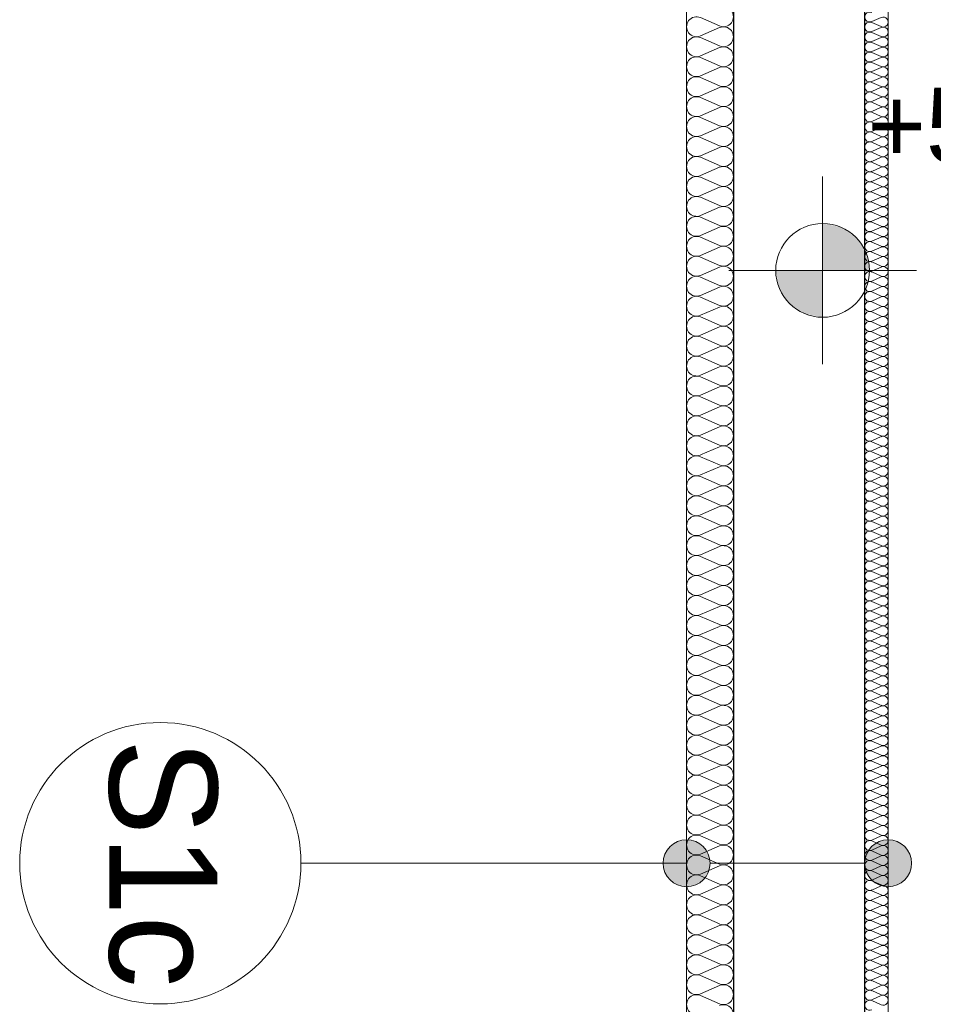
# Model space of a CAD drawing. Header units: inches. Extents: x -515158 to -470211, y -1887 to 84268.
# Tile 80 of 102: x -500625 to -498676, y 74894 to 76994. Entities that reach past the tile are written whole.
import ezdxf

# ---------------------------------------------------------------- set-up
doc = ezdxf.new("R2010")
doc.units = ezdxf.units.IN
doc.header["$MEASUREMENT"] = 0
for name, color, linetype, lineweight in [('#podkład', 252, 'Continuous', 9), ('Arch ocieplenie_Nr_Pióra__9', 252, 'Continuous', 9), ('Arch opisy_Nr_Pióra__1', 252, 'Continuous', 25), ('Arch opisy_Nr_Pióra__21', 252, 'Continuous', 9), ('Arch wykończenie_Nr_Pióra__3', 252, 'Continuous', 18), ('INWENT RZĘDNE_Nr_Pióra__21', 252, 'Continuous', 9), ('INWENT.ŚCIANY_Nr_Pióra__1', 252, 'Continuous', 25)]:
    doc.layers.add(name, color=color, linetype=linetype, lineweight=lineweight)
for name, color, linetype in [('Arch ocieplenie', 252, 'Continuous'), ('Arch opisy', 252, 'Continuous'), ('INWENT RZĘDNE', 252, 'Continuous')]:
    doc.layers.add(name, color=color, linetype=linetype)
doc.styles.add('GENERATED_STYLE_3', font='txt')
doc.styles.add('GENERATED_STYLE_7', font='txt')

# ---------------------------------------------------------------- blocks, each defined once
blk = doc.blocks.new('Linia_156', base_point=(-497708.3, 76395.6))
at = {"layer": 'Arch opisy_Nr_Pióra__21', "linetype": 'Continuous'}
for points in [[(-498088.3, 76395.6), (-498092.1, 76414.8), (-498103, 76431), (-498119.2, 76441.8), (-498138.3, 76445.6), (-498157.5, 76441.8), (-498173.7, 76431), (-498184.5, 76414.8), (-498188.3, 76395.6), (-498184.5, 76376.5), (-498173.7, 76360.3), (-498157.5, 76349.4), (-498138.3, 76345.6), (-498119.2, 76349.4), (-498103, 76360.3), (-498092.1, 76376.5)], [(-497658.3, 76395.6), (-497662.1, 76414.8), (-497673, 76431), (-497689.2, 76441.8), (-497708.3, 76445.6), (-497727.5, 76441.8), (-497743.7, 76431), (-497754.5, 76414.8), (-497758.3, 76395.6), (-497754.5, 76376.5), (-497743.7, 76360.3), (-497727.5, 76349.4), (-497708.3, 76345.6), (-497689.2, 76349.4), (-497673, 76360.3), (-497662.1, 76376.5)]]:
    blk.add_hatch(color=256, dxfattribs=at).paths.add_polyline_path(points, flags=0)
blk.add_line((-497758.3, 76395.6), (-498088.3, 76395.6), dxfattribs=at)
for centre in [(-498138.3, 76395.6), (-497708.3, 76395.6)]:
    blk.add_circle(centre, 50, dxfattribs=at)
blk = doc.blocks.new('Linia_155', base_point=(-498138.3, 76395.6))
at = {"layer": 'Arch opisy_Nr_Pióra__21', "linetype": 'Continuous'}
blk.add_line((-498138.3, 76395.6), (-498960.9, 76395.6), dxfattribs=at)
blk.add_circle((-499260.9, 76395.6), 300, dxfattribs=at)
blk = doc.blocks.new('Koty wysokościowe_34', base_point=(-497848.1, 77659.9))
at = {"layer": 'INWENT RZĘDNE_Nr_Pióra__21', "linetype": 'Continuous'}
for points in [[(-497848.1, 77659.9), (-497748.1, 77659.9), (-497755.7, 77698.2), (-497777.4, 77730.6), (-497809.8, 77752.3), (-497848.1, 77759.9)], [(-497848.1, 77659.9), (-497948.1, 77659.9), (-497940.5, 77621.7), (-497918.8, 77589.2), (-497886.3, 77567.5), (-497848.1, 77559.9)]]:
    blk.add_hatch(color=256, dxfattribs=at).paths.add_polyline_path(points, flags=0)
for p, q in [((-497848.1, 77459.9), (-497848.1, 77859.9)), ((-498048.1, 77659.9), (-497648.1, 77659.9))]:
    blk.add_line(p, q, dxfattribs=at)
blk.add_circle((-497848.1, 77659.9), 100, dxfattribs=at)
at = {"layer": 'INWENT RZĘDNE_Nr_Pióra__21', "insert": (-497752.7, 77859.9), "char_height": 160, "attachment_point": 7, "style": 'GENERATED_STYLE_3'}
blk.add_mtext('{+5,14}', dxfattribs=at)
blk = doc.blocks.new('Izolacja cieplna 14_216', base_point=(-498038.3, 79647.6))
at = {"layer": 'Arch ocieplenie_Nr_Pióra__9', "linetype": 'Continuous'}
for p, q in [((-498108.5, 78198.9), (-498068.1, 78181.2)), ((-498068.1, 78177.6), (-498108.5, 78159.9)), ((-498108.5, 78156.3), (-498068.1, 78138.6)), ((-498068.1, 78135), (-498108.5, 78117.3)), ((-498108.5, 78113.8), (-498068.1, 78096)), ((-498068.1, 78092.5), (-498108.5, 78074.8)), ((-498108.5, 78071.2), (-498068.1, 78053.5)), ((-498068.1, 78049.9), (-498108.5, 78032.2)), ((-498108.5, 78028.6), (-498068.1, 78010.9)), ((-498068.1, 78007.4), (-498108.5, 77989.7)), ((-498108.5, 77986.1), (-498068.1, 77968.4)), ((-498068.1, 77964.8), (-498108.5, 77947.1)), ((-498108.5, 77943.5), (-498068.1, 77925.8)), ((-498068.1, 77922.2), (-498108.5, 77904.5)), ((-498108.5, 77901), (-498068.1, 77883.3)), ((-498068.1, 77879.7), (-498108.5, 77862)), ((-498108.5, 77858.4), (-498068.1, 77840.7)), ((-498068.1, 77837.1), (-498108.5, 77819.4)), ((-498108.5, 77815.8), (-498068.1, 77798.1)), ((-498068.1, 77794.6), (-498108.5, 77776.9)), ((-498108.5, 77773.3), (-498068.1, 77755.6)), ((-498068.1, 77752), (-498108.5, 77734.3)), ((-498108.5, 77730.7), (-498068.1, 77713)), ((-498068.1, 77709.4), (-498108.5, 77691.7)), ((-498108.5, 77688.2), (-498068.1, 77670.5)), ((-498068.1, 77666.9), (-498108.5, 77649.2)), ((-498108.5, 77645.6), (-498068.1, 77627.9)), ((-498068.1, 77624.3), (-498108.5, 77606.6)), ((-498108.5, 77603.1), (-498068.1, 77585.3)), ((-498068.1, 77581.8), (-498108.5, 77564.1)), ((-498108.5, 77560.5), (-498068.1, 77542.8)), ((-498068.1, 77539.2), (-498108.5, 77521.5)), ((-498108.5, 77517.9), (-498068.1, 77500.2)), ((-498068.1, 77496.7), (-498108.5, 77479)), ((-498108.5, 77475.4), (-498068.1, 77457.7)), ((-498068.1, 77454.1), (-498108.5, 77436.4)), ((-498108.5, 77432.8), (-498068.1, 77415.1)), ((-498068.1, 77411.5), (-498108.5, 77393.8)), ((-498108.5, 77390.3), (-498068.1, 77372.6)), ((-498068.1, 77369), (-498108.5, 77351.3)), ((-498108.5, 77347.7), (-498068.1, 77330)), ((-498068.1, 77326.4), (-498108.5, 77308.7)), ((-498108.5, 77305.1), (-498068.1, 77287.4)), ((-498068.1, 77283.9), (-498108.5, 77266.2)), ((-498108.5, 77262.6), (-498068.1, 77244.9)), ((-498068.1, 77241.3), (-498108.5, 77223.6)), ((-498108.5, 77220), (-498068.1, 77202.3)), ((-498068.1, 77198.8), (-498108.5, 77181)), ((-498108.5, 77177.5), (-498068.1, 77159.8)), ((-498068.1, 77156.2), (-498108.5, 77138.5)), ((-498108.5, 77134.9), (-498068.1, 77117.2)), ((-498068.1, 77113.6), (-498108.5, 77095.9)), ((-498108.5, 77092.4), (-498068.1, 77074.7)), ((-498068.1, 77071.1), (-498108.5, 77053.4)), ((-498108.5, 77049.8), (-498068.1, 77032.1)), ((-498068.1, 77028.5), (-498108.5, 77010.8)), ((-498108.5, 77007.2), (-498068.1, 76989.5)), ((-498068.1, 76986), (-498108.5, 76968.3)), ((-498108.5, 76964.7), (-498068.1, 76947)), ((-498068.1, 76943.4), (-498108.5, 76925.7)), ((-498108.5, 76922.1), (-498068.1, 76904.4)), ((-498068.1, 76900.8), (-498108.5, 76883.1)), ((-498108.5, 76879.6), (-498068.1, 76861.9)), ((-498068.1, 76858.3), (-498108.5, 76840.6)), ((-498108.5, 76837), (-498068.1, 76819.3)), ((-498068.1, 76815.7), (-498108.5, 76798)), ((-498108.5, 76794.4), (-498068.1, 76776.7)), ((-498068.1, 76773.2), (-498108.5, 76755.5)), ((-498108.5, 76751.9), (-498068.1, 76734.2)), ((-498068.1, 76730.6), (-498108.5, 76712.9)), ((-498108.5, 76709.3), (-498068.1, 76691.6)), ((-498068.1, 76688.1), (-498108.5, 76670.4)), ((-498108.5, 76666.8), (-498068.1, 76649.1)), ((-498068.1, 76645.5), (-498108.5, 76627.8)), ((-498108.5, 76624.2), (-498068.1, 76606.5)), ((-498068.1, 76602.9), (-498108.5, 76585.2)), ((-498108.5, 76581.7), (-498068.1, 76564)), ((-498068.1, 76560.4), (-498108.5, 76542.7)), ((-498108.5, 76539.1), (-498068.1, 76521.4)), ((-498068.1, 76517.8), (-498108.5, 76500.1)), ((-498108.5, 76496.5), (-498068.1, 76478.8)), ((-498068.1, 76475.3), (-498108.5, 76457.6)), ((-498108.5, 76454), (-498068.1, 76436.3)), ((-498068.1, 76432.7), (-498108.5, 76415)), ((-498108.5, 76411.4), (-498068.1, 76393.7)), ((-498068.1, 76390.1), (-498108.5, 76372.4)), ((-498108.5, 76368.9), (-498068.1, 76351.2)), ((-498068.1, 76347.6), (-498108.5, 76329.9)), ((-498108.5, 76326.3), (-498068.1, 76308.6)), ((-498068.1, 76305), (-498108.5, 76287.3)), ((-498108.5, 76283.8), (-498068.1, 76266)), ((-498068.1, 76262.5), (-498108.5, 76244.8)), ((-498108.5, 76241.2), (-498068.1, 76223.5)), ((-498068.1, 76219.9), (-498108.5, 76202.2)), ((-498108.5, 76198.6), (-498068.1, 76180.9)), ((-498068.1, 76177.4), (-498108.5, 76159.7)), ((-498108.5, 76156.1), (-498068.1, 76138.4)), ((-498068.1, 76134.8), (-498108.5, 76117.1)), ((-498108.5, 76113.5), (-498068.1, 76095.8))]:
    blk.add_line(p, q, dxfattribs=at)
for centre, start_param, end_param in [((-498059.6, 78200.7), 5.870392, 9.837571), ((-498117.1, 78179.4), 2.728799, 6.695979), ((-498059.6, 78158.1), 5.870392, 9.837571), ((-498117.1, 78136.8), 2.728799, 6.695979), ((-498059.6, 78115.5), 5.870392, 9.837571), ((-498117.1, 78094.3), 2.728799, 6.695979), ((-498059.6, 78073), 5.870392, 9.837571), ((-498117.1, 78051.7), 2.728799, 6.695979), ((-498059.6, 78030.4), 5.870392, 9.837571), ((-498117.1, 78009.1), 2.728799, 6.695979), ((-498059.6, 77987.9), 5.870392, 9.837571), ((-498117.1, 77966.6), 2.728799, 6.695979), ((-498059.6, 77945.3), 5.870392, 9.837571), ((-498117.1, 77924), 2.728799, 6.695979), ((-498059.6, 77902.7), 5.870392, 9.837571), ((-498117.1, 77881.5), 2.728799, 6.695979), ((-498059.6, 77860.2), 5.870392, 9.837571), ((-498117.1, 77838.9), 2.728799, 6.695979), ((-498059.6, 77817.6), 5.870392, 9.837571), ((-498117.1, 77796.4), 2.728799, 6.695979), ((-498059.6, 77775.1), 5.870392, 9.837571), ((-498117.1, 77753.8), 2.728799, 6.695979), ((-498059.6, 77732.5), 5.870392, 9.837571), ((-498117.1, 77711.2), 2.728799, 6.695979), ((-498059.6, 77690), 5.870392, 9.837571), ((-498117.1, 77668.7), 2.728799, 6.695979), ((-498059.6, 77647.4), 5.870392, 9.837571), ((-498117.1, 77626.1), 2.728799, 6.695979), ((-498059.6, 77604.8), 5.870392, 9.837571), ((-498117.1, 77583.6), 2.728799, 6.695979), ((-498059.6, 77562.3), 5.870392, 9.837571), ((-498117.1, 77541), 2.728799, 6.695979), ((-498059.6, 77519.7), 5.870392, 9.837571), ((-498117.1, 77498.4), 2.728799, 6.695979), ((-498059.6, 77477.2), 5.870392, 9.837571), ((-498117.1, 77455.9), 2.728799, 6.695979), ((-498059.6, 77434.6), 5.870392, 9.837571), ((-498117.1, 77413.3), 2.728799, 6.695979), ((-498059.6, 77392.1), 5.870392, 9.837571), ((-498117.1, 77370.8), 2.728799, 6.695979), ((-498059.6, 77349.5), 5.870392, 9.837571), ((-498117.1, 77328.2), 2.728799, 6.695979), ((-498059.6, 77306.9), 5.870392, 9.837571), ((-498117.1, 77285.7), 2.728799, 6.695979), ((-498059.6, 77264.4), 5.870392, 9.837571), ((-498117.1, 77243.1), 2.728799, 6.695979), ((-498059.6, 77221.8), 5.870392, 9.837571), ((-498117.1, 77200.5), 2.728799, 6.695979), ((-498059.6, 77179.3), 5.870392, 9.837571), ((-498117.1, 77158), 2.728799, 6.695979), ((-498059.6, 77136.7), 5.870392, 9.837571), ((-498117.1, 77115.4), 2.728799, 6.695979), ((-498059.6, 77094.1), 5.870392, 9.837571), ((-498117.1, 77072.9), 2.728799, 6.695979), ((-498059.6, 77051.6), 5.870392, 9.837571), ((-498117.1, 77030.3), 2.728799, 6.695979), ((-498059.6, 77009), 5.870392, 9.837571), ((-498117.1, 76987.7), 2.728799, 6.695979), ((-498059.6, 76966.5), 5.870392, 9.837571), ((-498117.1, 76945.2), 2.728799, 6.695979), ((-498059.6, 76923.9), 5.870392, 9.837571), ((-498117.1, 76902.6), 2.728799, 6.695979), ((-498059.6, 76881.4), 5.870392, 9.837571), ((-498117.1, 76860.1), 2.728799, 6.695979), ((-498059.6, 76838.8), 5.870392, 9.837571), ((-498117.1, 76817.5), 2.728799, 6.695979), ((-498059.6, 76796.2), 5.870392, 9.837571), ((-498117.1, 76775), 2.728799, 6.695979), ((-498059.6, 76753.7), 5.870392, 9.837571), ((-498117.1, 76732.4), 2.728799, 6.695979), ((-498059.6, 76711.1), 5.870392, 9.837571), ((-498117.1, 76689.8), 2.728799, 6.695979), ((-498059.6, 76668.6), 5.870392, 9.837571), ((-498117.1, 76647.3), 2.728799, 6.695979), ((-498059.6, 76626), 5.870392, 9.837571), ((-498117.1, 76604.7), 2.728799, 6.695979), ((-498059.6, 76583.4), 5.870392, 9.837571), ((-498117.1, 76562.2), 2.728799, 6.695979), ((-498059.6, 76540.9), 5.870392, 9.837571), ((-498117.1, 76519.6), 2.728799, 6.695979), ((-498059.6, 76498.3), 5.870392, 9.837571), ((-498117.1, 76477.1), 2.728799, 6.695979), ((-498059.6, 76455.8), 5.870392, 9.837571), ((-498117.1, 76434.5), 2.728799, 6.695979), ((-498059.6, 76413.2), 5.870392, 9.837571), ((-498117.1, 76391.9), 2.728799, 6.695979), ((-498059.6, 76370.7), 5.870392, 9.837571), ((-498117.1, 76349.4), 2.728799, 6.695979), ((-498059.6, 76328.1), 5.870392, 9.837571), ((-498117.1, 76306.8), 2.728799, 6.695979), ((-498059.6, 76285.5), 5.870392, 9.837571), ((-498117.1, 76264.3), 2.728799, 6.695979), ((-498059.6, 76243), 5.870392, 9.837571), ((-498117.1, 76221.7), 2.728799, 6.695979), ((-498059.6, 76200.4), 5.870392, 9.837571), ((-498117.1, 76179.1), 2.728799, 6.695979), ((-498059.6, 76157.9), 5.870392, 9.837571), ((-498117.1, 76136.6), 2.728799, 6.695979), ((-498059.6, 76115.3), 5.870392, 9.837571), ((-498117.1, 76094), 2.728799, 6.695979), ((-498059.6, 76072.7), 5.870392, 9.837571)]:
    blk.add_ellipse(centre, major_axis=(0, -21.3), ratio=0.999466, start_param=start_param, end_param=end_param, dxfattribs=at)
blk = doc.blocks.new('Izolacja cieplna 14_210', base_point=(-497758.3, 79647.6))
at = {"layer": 'Arch ocieplenie_Nr_Pióra__9', "linetype": 'Continuous'}
for p, q in [((-497723.2, 78199.3), (-497743.4, 78190.4)), ((-497743.4, 78188.6), (-497723.2, 78179.8)), ((-497723.2, 78178), (-497743.4, 78169.1)), ((-497743.4, 78167.3), (-497723.2, 78158.5)), ((-497723.2, 78156.7), (-497743.4, 78147.8)), ((-497743.4, 78146.1), (-497723.2, 78137.2)), ((-497723.2, 78135.4), (-497743.4, 78126.6)), ((-497743.4, 78124.8), (-497723.2, 78115.9)), ((-497723.2, 78114.1), (-497743.4, 78105.3)), ((-497743.4, 78103.5), (-497723.2, 78094.6)), ((-497723.2, 78092.8), (-497743.4, 78084)), ((-497743.4, 78082.2), (-497723.2, 78073.3)), ((-497723.2, 78071.6), (-497743.4, 78062.7)), ((-497743.4, 78060.9), (-497723.2, 78052.1)), ((-497723.2, 78050.3), (-497743.4, 78041.4)), ((-497743.4, 78039.6), (-497723.2, 78030.8)), ((-497723.2, 78029), (-497743.4, 78020.1)), ((-497743.4, 78018.3), (-497723.2, 78009.5)), ((-497723.2, 78007.7), (-497743.4, 77998.8)), ((-497743.4, 77997.1), (-497723.2, 77988.2)), ((-497723.2, 77986.4), (-497743.4, 77977.6)), ((-497743.4, 77975.8), (-497723.2, 77966.9)), ((-497723.2, 77965.1), (-497743.4, 77956.3)), ((-497743.4, 77954.5), (-497723.2, 77945.6)), ((-497723.2, 77943.8), (-497743.4, 77935)), ((-497743.4, 77933.2), (-497723.2, 77924.3)), ((-497723.2, 77922.6), (-497743.4, 77913.7)), ((-497743.4, 77911.9), (-497723.2, 77903.1)), ((-497723.2, 77901.3), (-497743.4, 77892.4)), ((-497743.4, 77890.6), (-497723.2, 77881.8)), ((-497723.2, 77880), (-497743.4, 77871.1)), ((-497743.4, 77869.3), (-497723.2, 77860.5)), ((-497723.2, 77858.7), (-497743.4, 77849.8)), ((-497743.4, 77848.1), (-497723.2, 77839.2)), ((-497723.2, 77837.4), (-497743.4, 77828.6)), ((-497743.4, 77826.8), (-497723.2, 77817.9)), ((-497723.2, 77816.1), (-497743.4, 77807.3)), ((-497743.4, 77805.5), (-497723.2, 77796.6)), ((-497723.2, 77794.8), (-497743.4, 77786)), ((-497743.4, 77784.2), (-497723.2, 77775.3)), ((-497723.2, 77773.5), (-497743.4, 77764.7)), ((-497743.4, 77762.9), (-497723.2, 77754.1)), ((-497723.2, 77752.3), (-497743.4, 77743.4)), ((-497743.4, 77741.6), (-497723.2, 77732.8)), ((-497723.2, 77731), (-497743.4, 77722.1)), ((-497743.4, 77720.3), (-497723.2, 77711.5)), ((-497723.2, 77709.7), (-497743.4, 77700.8)), ((-497743.4, 77699), (-497723.2, 77690.2)), ((-497723.2, 77688.4), (-497743.4, 77679.5)), ((-497743.4, 77677.8), (-497723.2, 77668.9)), ((-497723.2, 77667.1), (-497743.4, 77658.3)), ((-497743.4, 77656.5), (-497723.2, 77647.6)), ((-497723.2, 77645.8), (-497743.4, 77637)), ((-497743.4, 77635.2), (-497723.2, 77626.3)), ((-497723.2, 77624.5), (-497743.4, 77615.7)), ((-497743.4, 77613.9), (-497723.2, 77605)), ((-497723.2, 77603.3), (-497743.4, 77594.4)), ((-497743.4, 77592.6), (-497723.2, 77583.8)), ((-497723.2, 77582), (-497743.4, 77573.1)), ((-497743.4, 77571.3), (-497723.2, 77562.5)), ((-497723.2, 77560.7), (-497743.4, 77551.8)), ((-497743.4, 77550), (-497723.2, 77541.2)), ((-497723.2, 77539.4), (-497743.4, 77530.5)), ((-497743.4, 77528.8), (-497723.2, 77519.9)), ((-497723.2, 77518.1), (-497743.4, 77509.3)), ((-497743.4, 77507.5), (-497723.2, 77498.6)), ((-497723.2, 77496.8), (-497743.4, 77488)), ((-497743.4, 77486.2), (-497723.2, 77477.3)), ((-497723.2, 77475.5), (-497743.4, 77466.7)), ((-497743.4, 77464.9), (-497723.2, 77456)), ((-497723.2, 77454.3), (-497743.4, 77445.4)), ((-497743.4, 77443.6), (-497723.2, 77434.8)), ((-497723.2, 77433), (-497743.4, 77424.1)), ((-497743.4, 77422.3), (-497723.2, 77413.5)), ((-497723.2, 77411.7), (-497743.4, 77402.8)), ((-497743.4, 77401), (-497723.2, 77392.2)), ((-497723.2, 77390.4), (-497743.4, 77381.5)), ((-497743.4, 77379.8), (-497723.2, 77370.9)), ((-497723.2, 77369.1), (-497743.4, 77360.3)), ((-497743.4, 77358.5), (-497723.2, 77349.6)), ((-497723.2, 77347.8), (-497743.4, 77339)), ((-497743.4, 77337.2), (-497723.2, 77328.3)), ((-497723.2, 77326.5), (-497743.4, 77317.7)), ((-497743.4, 77315.9), (-497723.2, 77307)), ((-497723.2, 77305.3), (-497743.4, 77296.4)), ((-497743.4, 77294.6), (-497723.2, 77285.8)), ((-497723.2, 77284), (-497743.4, 77275.1)), ((-497743.4, 77273.3), (-497723.2, 77264.5)), ((-497723.2, 77262.7), (-497743.4, 77253.8)), ((-497743.4, 77252), (-497723.2, 77243.2)), ((-497723.2, 77241.4), (-497743.4, 77232.5)), ((-497743.4, 77230.8), (-497723.2, 77221.9)), ((-497723.2, 77220.1), (-497743.4, 77211.3)), ((-497743.4, 77209.5), (-497723.2, 77200.6)), ((-497723.2, 77198.8), (-497743.4, 77190)), ((-497743.4, 77188.2), (-497723.2, 77179.3)), ((-497723.2, 77177.5), (-497743.4, 77168.7)), ((-497743.4, 77166.9), (-497723.2, 77158)), ((-497723.2, 77156.2), (-497743.4, 77147.4)), ((-497743.4, 77145.6), (-497723.2, 77136.8)), ((-497723.2, 77135), (-497743.4, 77126.1)), ((-497743.4, 77124.3), (-497723.2, 77115.5)), ((-497723.2, 77113.7), (-497743.4, 77104.8)), ((-497743.4, 77103), (-497723.2, 77094.2)), ((-497723.2, 77092.4), (-497743.4, 77083.5)), ((-497743.4, 77081.7), (-497723.2, 77072.9)), ((-497723.2, 77071.1), (-497743.4, 77062.2)), ((-497743.4, 77060.5), (-497723.2, 77051.6)), ((-497723.2, 77049.8), (-497743.4, 77041)), ((-497743.4, 77039.2), (-497723.2, 77030.3)), ((-497723.2, 77028.5), (-497743.4, 77019.7)), ((-497743.4, 77017.9), (-497723.2, 77009)), ((-497723.2, 77007.2), (-497743.4, 76998.4)), ((-497743.4, 76996.6), (-497723.2, 76987.7)), ((-497723.2, 76986), (-497743.4, 76977.1)), ((-497743.4, 76975.3), (-497723.2, 76966.5)), ((-497723.2, 76964.7), (-497743.4, 76955.8)), ((-497743.4, 76954), (-497723.2, 76945.2)), ((-497723.2, 76943.4), (-497743.4, 76934.5)), ((-497743.4, 76932.7), (-497723.2, 76923.9)), ((-497723.2, 76922.1), (-497743.4, 76913.2)), ((-497743.4, 76911.5), (-497723.2, 76902.6)), ((-497723.2, 76900.8), (-497743.4, 76892)), ((-497743.4, 76890.2), (-497723.2, 76881.3)), ((-497723.2, 76879.5), (-497743.4, 76870.7)), ((-497743.4, 76868.9), (-497723.2, 76860)), ((-497723.2, 76858.2), (-497743.4, 76849.4)), ((-497743.4, 76847.6), (-497723.2, 76838.7)), ((-497723.2, 76837), (-497743.4, 76828.1)), ((-497743.4, 76826.3), (-497723.2, 76817.5)), ((-497723.2, 76815.7), (-497743.4, 76806.8)), ((-497743.4, 76805), (-497723.2, 76796.2)), ((-497723.2, 76794.4), (-497743.4, 76785.5)), ((-497743.4, 76783.7), (-497723.2, 76774.9)), ((-497723.2, 76773.1), (-497743.4, 76764.2)), ((-497743.4, 76762.5), (-497723.2, 76753.6)), ((-497723.2, 76751.8), (-497743.4, 76743)), ((-497743.4, 76741.2), (-497723.2, 76732.3)), ((-497723.2, 76730.5), (-497743.4, 76721.7)), ((-497743.4, 76719.9), (-497723.2, 76711)), ((-497723.2, 76709.2), (-497743.4, 76700.4)), ((-497743.4, 76698.6), (-497723.2, 76689.7)), ((-497723.2, 76688), (-497743.4, 76679.1)), ((-497743.4, 76677.3), (-497723.2, 76668.5)), ((-497723.2, 76666.7), (-497743.4, 76657.8)), ((-497743.4, 76656), (-497723.2, 76647.2)), ((-497723.2, 76645.4), (-497743.4, 76636.5)), ((-497743.4, 76634.7), (-497723.2, 76625.9)), ((-497723.2, 76624.1), (-497743.4, 76615.2)), ((-497743.4, 76613.5), (-497723.2, 76604.6)), ((-497723.2, 76602.8), (-497743.4, 76594)), ((-497743.4, 76592.2), (-497723.2, 76583.3)), ((-497723.2, 76581.5), (-497743.4, 76572.7)), ((-497743.4, 76570.9), (-497723.2, 76562)), ((-497723.2, 76560.2), (-497743.4, 76551.4)), ((-497743.4, 76549.6), (-497723.2, 76540.7)), ((-497723.2, 76538.9), (-497743.4, 76530.1)), ((-497743.4, 76528.3), (-497723.2, 76519.5)), ((-497723.2, 76517.7), (-497743.4, 76508.8)), ((-497743.4, 76507), (-497723.2, 76498.2)), ((-497723.2, 76496.4), (-497743.4, 76487.5)), ((-497743.4, 76485.7), (-497723.2, 76476.9)), ((-497723.2, 76475.1), (-497743.4, 76466.2)), ((-497743.4, 76464.4), (-497723.2, 76455.6)), ((-497723.2, 76453.8), (-497743.4, 76444.9)), ((-497743.4, 76443.2), (-497723.2, 76434.3)), ((-497723.2, 76432.5), (-497743.4, 76423.7)), ((-497743.4, 76421.9), (-497723.2, 76413)), ((-497723.2, 76411.2), (-497743.4, 76402.4)), ((-497743.4, 76400.6), (-497723.2, 76391.7)), ((-497723.2, 76389.9), (-497743.4, 76381.1)), ((-497743.4, 76379.3), (-497723.2, 76370.4)), ((-497723.2, 76368.7), (-497743.4, 76359.8)), ((-497743.4, 76358), (-497723.2, 76349.2)), ((-497723.2, 76347.4), (-497743.4, 76338.5)), ((-497743.4, 76336.7), (-497723.2, 76327.9)), ((-497723.2, 76326.1), (-497743.4, 76317.2)), ((-497743.4, 76315.4), (-497723.2, 76306.6)), ((-497723.2, 76304.8), (-497743.4, 76295.9)), ((-497743.4, 76294.2), (-497723.2, 76285.3)), ((-497723.2, 76283.5), (-497743.4, 76274.7)), ((-497743.4, 76272.9), (-497723.2, 76264)), ((-497723.2, 76262.2), (-497743.4, 76253.4)), ((-497743.4, 76251.6), (-497723.2, 76242.7)), ((-497723.2, 76240.9), (-497743.4, 76232.1)), ((-497743.4, 76230.3), (-497723.2, 76221.4)), ((-497723.2, 76219.7), (-497743.4, 76210.8)), ((-497743.4, 76209), (-497723.2, 76200.2)), ((-497723.2, 76198.4), (-497743.4, 76189.5)), ((-497743.4, 76187.7), (-497723.2, 76178.9)), ((-497723.2, 76177.1), (-497743.4, 76168.2)), ((-497743.4, 76166.4), (-497723.2, 76157.6)), ((-497723.2, 76155.8), (-497743.4, 76146.9)), ((-497743.4, 76145.2), (-497723.2, 76136.3)), ((-497723.2, 76134.5), (-497743.4, 76125.7)), ((-497743.4, 76123.9), (-497723.2, 76115)), ((-497723.2, 76113.2), (-497743.4, 76104.4)), ((-497743.4, 76102.6), (-497723.2, 76093.7))]:
    blk.add_line(p, q, dxfattribs=at)
for centre, start_param, end_param in [((-497747.7, 78200.2), 2.7288, 6.695979), ((-497719, 78189.5), 5.870392, 9.837571), ((-497747.7, 78178.9), 2.7288, 6.695979), ((-497719, 78168.2), 5.870392, 9.837571), ((-497747.7, 78157.6), 2.7288, 6.695979), ((-497719, 78147), 5.870392, 9.837571), ((-497747.7, 78136.3), 2.7288, 6.695979), ((-497719, 78125.7), 5.870392, 9.837571), ((-497747.7, 78115), 2.7288, 6.695979), ((-497719, 78104.4), 5.870392, 9.837571), ((-497747.7, 78093.7), 2.7288, 6.695979), ((-497719, 78083.1), 5.870392, 9.837571), ((-497747.7, 78072.5), 2.7288, 6.695979), ((-497719, 78061.8), 5.870392, 9.837571), ((-497747.7, 78051.2), 2.7288, 6.695979), ((-497719, 78040.5), 5.870392, 9.837571), ((-497747.7, 78029.9), 2.7288, 6.695979), ((-497719, 78019.2), 5.870392, 9.837571), ((-497747.7, 78008.6), 2.7288, 6.695979), ((-497719, 77997.9), 5.870392, 9.837571), ((-497747.7, 77987.3), 2.7288, 6.695979), ((-497719, 77976.7), 5.870392, 9.837571), ((-497747.7, 77966), 2.7288, 6.695979), ((-497719, 77955.4), 5.870392, 9.837571), ((-497747.7, 77944.7), 2.7288, 6.695979), ((-497719, 77934.1), 5.870392, 9.837571), ((-497747.7, 77923.4), 2.7288, 6.695979), ((-497719, 77912.8), 5.870392, 9.837571), ((-497747.7, 77902.2), 2.7288, 6.695979), ((-497719, 77891.5), 5.870392, 9.837571), ((-497747.7, 77880.9), 2.7288, 6.695979), ((-497719, 77870.2), 5.870392, 9.837571), ((-497747.7, 77859.6), 2.7288, 6.695979), ((-497747.7, 77838.3), 2.7288, 6.695979), ((-497719, 77848.9), 5.870392, 9.837571), ((-497747.7, 77817), 2.7288, 6.695979), ((-497719, 77827.7), 5.870392, 9.837571), ((-497747.7, 77795.7), 2.7288, 6.695979), ((-497719, 77806.4), 5.870392, 9.837571), ((-497747.7, 77774.4), 2.7288, 6.695979), ((-497719, 77785.1), 5.870392, 9.837571), ((-497747.7, 77753.2), 2.7288, 6.695979), ((-497719, 77763.8), 5.870392, 9.837571), ((-497747.7, 77731.9), 2.7288, 6.695979), ((-497719, 77742.5), 5.870392, 9.837571), ((-497747.7, 77710.6), 2.7288, 6.695979), ((-497719, 77721.2), 5.870392, 9.837571), ((-497747.7, 77689.3), 2.7288, 6.695979), ((-497719, 77699.9), 5.870392, 9.837571), ((-497747.7, 77668), 2.7288, 6.695979), ((-497719, 77678.7), 5.870392, 9.837571), ((-497747.7, 77646.7), 2.7288, 6.695979), ((-497719, 77657.4), 5.870392, 9.837571), ((-497747.7, 77625.4), 2.7288, 6.695979), ((-497719, 77636.1), 5.870392, 9.837571), ((-497747.7, 77604.2), 2.7288, 6.695979), ((-497719, 77614.8), 5.870392, 9.837571), ((-497747.7, 77582.9), 2.7288, 6.695979), ((-497719, 77593.5), 5.870392, 9.837571), ((-497747.7, 77561.6), 2.7288, 6.695979), ((-497719, 77572.2), 5.870392, 9.837571), ((-497747.7, 77540.3), 2.7288, 6.695979), ((-497719, 77550.9), 5.870392, 9.837571), ((-497747.7, 77519), 2.7288, 6.695979), ((-497719, 77529.7), 5.870392, 9.837571), ((-497747.7, 77497.7), 2.7288, 6.695979), ((-497719, 77508.4), 5.870392, 9.837571), ((-497747.7, 77476.4), 2.7288, 6.695979), ((-497719, 77487.1), 5.870392, 9.837571), ((-497747.7, 77455.2), 2.7288, 6.695979), ((-497719, 77465.8), 5.870392, 9.837571), ((-497747.7, 77433.9), 2.7288, 6.695979), ((-497719, 77444.5), 5.870392, 9.837571), ((-497747.7, 77412.6), 2.7288, 6.695979), ((-497719, 77423.2), 5.870392, 9.837571), ((-497747.7, 77391.3), 2.7288, 6.695979), ((-497719, 77401.9), 5.870392, 9.837571), ((-497747.7, 77370), 2.7288, 6.695979), ((-497719, 77380.6), 5.870392, 9.837571), ((-497747.7, 77348.7), 2.7288, 6.695979), ((-497719, 77359.4), 5.870392, 9.837571), ((-497747.7, 77327.4), 2.7288, 6.695979), ((-497719, 77338.1), 5.870392, 9.837571), ((-497747.7, 77306.1), 2.7288, 6.695979), ((-497719, 77316.8), 5.870392, 9.837571), ((-497747.7, 77284.9), 2.7288, 6.695979), ((-497719, 77295.5), 5.870392, 9.837571), ((-497747.7, 77263.6), 2.7288, 6.695979), ((-497719, 77274.2), 5.870392, 9.837571), ((-497747.7, 77242.3), 2.7288, 6.695979), ((-497719, 77252.9), 5.870392, 9.837571), ((-497747.7, 77221), 2.7288, 6.695979), ((-497719, 77231.6), 5.870392, 9.837571), ((-497747.7, 77199.7), 2.7288, 6.695979), ((-497719, 77210.4), 5.870392, 9.837571), ((-497747.7, 77178.4), 2.7288, 6.695979), ((-497719, 77189.1), 5.870392, 9.837571), ((-497747.7, 77157.1), 2.7288, 6.695979), ((-497719, 77167.8), 5.870392, 9.837571), ((-497747.7, 77135.9), 2.7288, 6.695979), ((-497719, 77146.5), 5.870392, 9.837571), ((-497747.7, 77114.6), 2.7288, 6.695979), ((-497719, 77125.2), 5.870392, 9.837571), ((-497747.7, 77093.3), 2.7288, 6.695979), ((-497719, 77103.9), 5.870392, 9.837571), ((-497719, 77082.6), 5.870392, 9.837571), ((-497747.7, 77072), 2.7288, 6.695979), ((-497719, 77061.4), 5.870392, 9.837571), ((-497747.7, 77050.7), 2.7288, 6.695979), ((-497719, 77040.1), 5.870392, 9.837571), ((-497747.7, 77029.4), 2.7288, 6.695979), ((-497719, 77018.8), 5.870392, 9.837571), ((-497747.7, 77008.1), 2.7288, 6.695979), ((-497719, 76997.5), 5.870392, 9.837571), ((-497747.7, 76986.9), 2.7288, 6.695979), ((-497719, 76976.2), 5.870392, 9.837571), ((-497747.7, 76965.6), 2.7288, 6.695979), ((-497719, 76954.9), 5.870392, 9.837571), ((-497747.7, 76944.3), 2.7288, 6.695979), ((-497719, 76933.6), 5.870392, 9.837571), ((-497747.7, 76923), 2.7288, 6.695979), ((-497719, 76912.4), 5.870392, 9.837571), ((-497747.7, 76901.7), 2.7288, 6.695979), ((-497719, 76891.1), 5.870392, 9.837571), ((-497747.7, 76880.4), 2.7288, 6.695979), ((-497719, 76869.8), 5.870392, 9.837571), ((-497747.7, 76859.1), 2.7288, 6.695979), ((-497719, 76848.5), 5.870392, 9.837571), ((-497747.7, 76837.8), 2.7288, 6.695979), ((-497719, 76827.2), 5.870392, 9.837571), ((-497747.7, 76816.6), 2.7288, 6.695979), ((-497719, 76805.9), 5.870392, 9.837571), ((-497747.7, 76795.3), 2.7288, 6.695979), ((-497719, 76784.6), 5.870392, 9.837571), ((-497747.7, 76774), 2.7288, 6.695979), ((-497719, 76763.3), 5.870392, 9.837571), ((-497747.7, 76752.7), 2.7288, 6.695979), ((-497719, 76742.1), 5.870392, 9.837571), ((-497747.7, 76731.4), 2.7288, 6.695979), ((-497719, 76720.8), 5.870392, 9.837571), ((-497747.7, 76710.1), 2.7288, 6.695979), ((-497719, 76699.5), 5.870392, 9.837571), ((-497747.7, 76688.8), 2.7288, 6.695979), ((-497719, 76678.2), 5.870392, 9.837571), ((-497747.7, 76667.6), 2.7288, 6.695979), ((-497719, 76656.9), 5.870392, 9.837571), ((-497747.7, 76646.3), 2.7288, 6.695979), ((-497719, 76635.6), 5.870392, 9.837571), ((-497747.7, 76625), 2.7288, 6.695979), ((-497719, 76614.3), 5.870392, 9.837571), ((-497747.7, 76603.7), 2.7288, 6.695979), ((-497719, 76593.1), 5.870392, 9.837571), ((-497747.7, 76582.4), 2.7288, 6.695979), ((-497719, 76571.8), 5.870392, 9.837571), ((-497747.7, 76561.1), 2.7288, 6.695979), ((-497719, 76550.5), 5.870392, 9.837571), ((-497747.7, 76539.8), 2.7288, 6.695979), ((-497719, 76529.2), 5.870392, 9.837571), ((-497747.7, 76518.6), 2.7288, 6.695979), ((-497719, 76507.9), 5.870392, 9.837571), ((-497747.7, 76497.3), 2.7288, 6.695979), ((-497719, 76486.6), 5.870392, 9.837571), ((-497747.7, 76476), 2.7288, 6.695979), ((-497719, 76465.3), 5.870392, 9.837571), ((-497747.7, 76454.7), 2.7288, 6.695979), ((-497719, 76444.1), 5.870392, 9.837571), ((-497747.7, 76433.4), 2.7288, 6.695979), ((-497719, 76422.8), 5.870392, 9.837571), ((-497747.7, 76412.1), 2.7288, 6.695979), ((-497719, 76401.5), 5.870392, 9.837571), ((-497747.7, 76390.8), 2.7288, 6.695979), ((-497719, 76380.2), 5.870392, 9.837571), ((-497747.7, 76369.6), 2.7288, 6.695979), ((-497719, 76358.9), 5.870392, 9.837571), ((-497747.7, 76348.3), 2.7288, 6.695979), ((-497719, 76337.6), 5.870392, 9.837571), ((-497747.7, 76327), 2.7288, 6.695979), ((-497719, 76316.3), 5.870392, 9.837571), ((-497747.7, 76305.7), 2.7288, 6.695979), ((-497747.7, 76284.4), 2.7288, 6.695979), ((-497719, 76295.1), 5.870392, 9.837571), ((-497747.7, 76263.1), 2.7288, 6.695979), ((-497719, 76273.8), 5.870392, 9.837571), ((-497747.7, 76241.8), 2.7288, 6.695979), ((-497719, 76252.5), 5.870392, 9.837571), ((-497747.7, 76220.5), 2.7288, 6.695979), ((-497719, 76231.2), 5.870392, 9.837571), ((-497747.7, 76199.3), 2.7288, 6.695979), ((-497719, 76209.9), 5.870392, 9.837571), ((-497747.7, 76178), 2.7288, 6.695979), ((-497719, 76188.6), 5.870392, 9.837571), ((-497747.7, 76156.7), 2.7288, 6.695979), ((-497719, 76167.3), 5.870392, 9.837571), ((-497747.7, 76135.4), 2.7288, 6.695979), ((-497719, 76146), 5.870392, 9.837571), ((-497747.7, 76114.1), 2.7288, 6.695979), ((-497719, 76124.8), 5.870392, 9.837571), ((-497747.7, 76092.8), 2.7288, 6.695979), ((-497719, 76103.5), 5.870392, 9.837571)]:
    blk.add_ellipse(centre, major_axis=(0, -10.6), ratio=0.999134, start_param=start_param, end_param=end_param, dxfattribs=at)
blk = doc.blocks.new('p1')
at = {"layer": 'Arch wykończenie_Nr_Pióra__3', "color": 252, "linetype": 'Continuous'}
for p, q in [((-498138.3, 65624.3), (-498138.3, 77934.3)), ((-497708.3, 65624.3), (-497708.3, 77934.3))]:
    blk.add_line(p, q, dxfattribs=at)
at = {"layer": 'INWENT.ŚCIANY_Nr_Pióra__1', "color": 252, "linetype": 'Continuous'}
for p, q in [((-498038.3, 77799.3), (-498038.3, 65684.3)), ((-497758.3, 65684.3), (-497758.3, 77799.3))]:
    blk.add_line(p, q, dxfattribs=at)
at = {"layer": 'Arch ocieplenie', "color": 252, "linetype": 'Continuous', "lineweight": 13}
for name, p in [('Izolacja cieplna 14_216', (-498038.3, 77434.3)), ('Izolacja cieplna 14_210', (-497758.3, 77434.3))]:
    blk.add_blockref(name, p, dxfattribs=at)
at = {"layer": 'Arch opisy', "color": 252, "linetype": 'Continuous'}
for name, p in [('Linia_155', (-498138.3, 74182.3)), ('Linia_156', (-497708.3, 74182.3))]:
    blk.add_blockref(name, p, dxfattribs=at)
at = {"layer": 'INWENT RZĘDNE', "color": 252}
blk.add_blockref('Koty wysokościowe_34', (-497848.1, 75446.6), dxfattribs=at)
at = {"layer": 'Arch opisy_Nr_Pióra__1', "color": 252, "linetype": 'Continuous', "insert": (-499139.5, 74182.3), "char_height": 230, "attachment_point": 2, "rotation": 270, "style": 'GENERATED_STYLE_7'}
blk.add_mtext('{S1c}', dxfattribs=at)

msp = doc.modelspace()

# ---------------------------------------------------------------- block references
at = {"layer": '#podkład'}
msp.add_blockref('p1', (-1064.1, 1012.8), dxfattribs=at)

doc.saveas('drawing.dxf')
